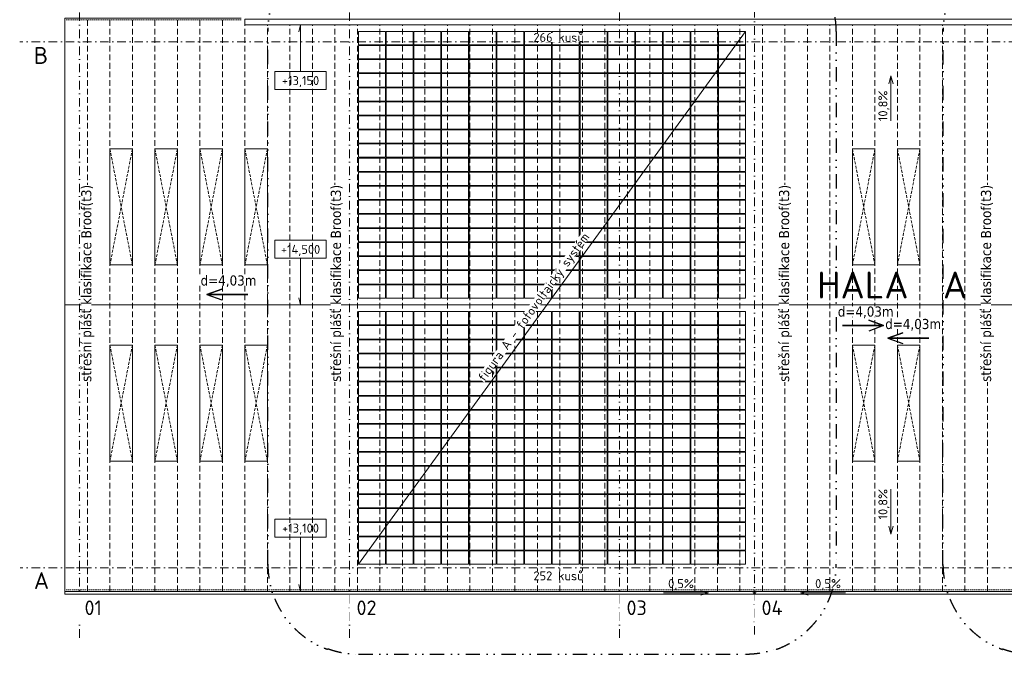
# Model space of a CAD drawing. Header units: millimetres. Extents: x -725694 to 4766210, y -2984614 to 2187451.
# Tile 246 of 256: x -2660 to 41101, y 146160 to 174380. Entities that reach past the tile are written whole.
import ezdxf
from ezdxf.enums import TextEntityAlignment as Align

# ---------------------------------------------------------------- set-up
doc = ezdxf.new("R2010")
doc.units = ezdxf.units.MM
for name, pattern in [('CENTERX2', [101.6, 63.5, -12.7, 12.7, -12.7]), ('DASHDOT', [25.4, 12.7, -6.35, 0, -6.35]), ('DASHED', [19.05, 12.7, -6.35]), ('DIVIDE', [31.75, 12.7, -6.35, 0, -6.35, 0, -6.35]), ('HIDDEN', [9.525, 6.35, -3.175]), ('ČÁRKOVANÁ', [19.05, 12.7, -6.35])]:
    doc.linetypes.add(name, pattern=pattern)
for name, color, linetype, lineweight in [('___FVE_návrh var.2', 7, 'Continuous', 5), ('A99_N_kce-pod', 7, 'DASHED', 20), ('A99_N_kce-pohl', 7, 'Continuous', 9), ('A99_N_koty-vysk', 7, 'Continuous', 9), ('A99_N_txt-popis-200', 7, 'Continuous', 5), ('A99_S_koty-200', 7, 'Continuous', 5), ('A99_S_osy', 7, 'CENTERX2', 5), ('PBS - odstupy', 1, 'DIVIDE', 30)]:
    doc.layers.add(name, color=color, linetype=linetype, lineweight=lineweight)
doc.styles.add('A99_kota', font='isocpeur.ttf', dxfattribs={"height": 2})
doc.styles.add('ad_popis 100', font='isocpeur.ttf', dxfattribs={"height": 200})
doc.styles.add('PBS', font='tahoma.ttf')

# ---------------------------------------------------------------- blocks, each defined once
blk = doc.blocks.new('*U156')
at = {"color": 0, "linetype": 'ByBlock'}
for p, q in [((5.7, -4), (5.7, -14.35)), ((5.7, -14.35), (5.29, -12.8))]:
    blk.add_line(p, q, dxfattribs=at)
blk.add_lwpolyline([(0, -4), (11.4, -4), (11.4, 0), (0, 0)], close=True, dxfattribs=at)
at = {"color": 0, "linetype": 'ByBlock', "style": 'A99_kota'}
for tag, p in [('VYSKA', (5.7, -2.24)), ('VYSKA_POPIS1', (5.7, -6.04)), ('VYSKA_POPIS2', (5.9, -9.54)), ('VYSKA_POPIS3', (5.9, -13.04))]:
    blk.add_attdef(tag, text='', height=2, dxfattribs=at).set_placement(p, align=Align.MIDDLE)
blk = doc.blocks.new('*U358')
at = {"color": 0, "linetype": 'ByBlock'}
for p, q in [((5.7, -4), (5.7, -16.06)), ((5.7, -16.06), (5.29, -14.52))]:
    blk.add_line(p, q, dxfattribs=at)
blk.add_lwpolyline([(0, -4), (11.4, -4), (11.4, 0), (0, 0)], close=True, dxfattribs=at)
at = {"color": 0, "linetype": 'ByBlock', "style": 'A99_kota'}
for tag, p in [('VYSKA', (5.7, -2.24)), ('VYSKA_POPIS1', (5.7, -6.04)), ('VYSKA_POPIS2', (5.9, -9.54)), ('VYSKA_POPIS3', (5.9, -13.04))]:
    blk.add_attdef(tag, text='', height=2, dxfattribs=at).set_placement(p, align=Align.MIDDLE)
blk = doc.blocks.new('*U357')
at = {"color": 0, "linetype": 'ByBlock'}
for p, q in [((5.7, 10.35), (5.29, 8.8)), ((5.7, 0), (5.7, 10.35))]:
    blk.add_line(p, q, dxfattribs=at)
blk.add_lwpolyline([(0, -4), (11.4, -4), (11.4, 0), (0, 0)], close=True, dxfattribs=at)
at = {"color": 0, "linetype": 'ByBlock', "style": 'A99_kota'}
for tag, p in [('VYSKA', (5.7, -2.24)), ('VYSKA_POPIS1', (5.7, -6.04)), ('VYSKA_POPIS2', (5.9, -9.54)), ('VYSKA_POPIS3', (5.9, -13.04))]:
    blk.add_attdef(tag, text='', height=2, dxfattribs=at).set_placement(p, align=Align.MIDDLE)

msp = doc.modelspace()

# ---------------------------------------------------------------- linework, layer by layer
at = {"layer": '___FVE_návrh var.2', "color": 7, "lineweight": 5, "ltscale": 2}
for points in [[(13600, 173855), (13600, 173260), (12400, 173260), (12400, 173855)], [(14830, 173855), (14830, 173260), (13630, 173260), (13630, 173855)], [(16060, 173855), (16060, 173260), (14860, 173260), (14860, 173855)], [(17290, 173855), (17290, 173260), (16090, 173260), (16090, 173855)], [(18520, 173855), (18520, 173260), (17320, 173260), (17320, 173855)], [(19750, 173855), (19750, 173260), (18550, 173260), (18550, 173855)], [(20980, 173855), (20980, 173260), (19780, 173260), (19780, 173855)], [(22210, 173855), (22210, 173260), (21010, 173260), (21010, 173855)], [(23445, 173855), (23445, 173260), (22245, 173260), (22245, 173855)], [(24675, 173855), (24675, 173260), (23475, 173260), (23475, 173855)], [(24705, 173855), (24705, 173260), (25905, 173260), (25905, 173855)], [(25935, 173855), (25935, 173260), (27135, 173260), (27135, 173855)], [(27170, 173855), (27170, 173260), (28370, 173260), (28370, 173855)], [(28400, 173855), (28400, 173260), (29600, 173260), (29600, 173855)], [(13600, 173230), (13600, 172635), (12400, 172635), (12400, 173230)], [(14830, 173230), (14830, 172635), (13630, 172635), (13630, 173230)], [(16060, 173230), (16060, 172635), (14860, 172635), (14860, 173230)], [(17290, 173230), (17290, 172635), (16090, 172635), (16090, 173230)], [(18520, 173230), (18520, 172635), (17320, 172635), (17320, 173230)], [(19750, 173230), (19750, 172635), (18550, 172635), (18550, 173230)], [(20980, 173230), (20980, 172635), (19780, 172635), (19780, 173230)], [(22210, 173230), (22210, 172635), (21010, 172635), (21010, 173230)], [(23445, 173230), (23445, 172635), (22245, 172635), (22245, 173230)], [(24675, 173230), (24675, 172635), (23475, 172635), (23475, 173230)], [(24705, 173230), (24705, 172635), (25905, 172635), (25905, 173230)], [(25935, 173230), (25935, 172635), (27135, 172635), (27135, 173230)], [(27170, 173230), (27170, 172635), (28370, 172635), (28370, 173230)], [(28400, 173230), (28400, 172635), (29600, 172635), (29600, 173230)], [(13600, 172605), (13600, 172010), (12400, 172010), (12400, 172605)], [(14830, 172605), (14830, 172010), (13630, 172010), (13630, 172605)], [(16060, 172605), (16060, 172010), (14860, 172010), (14860, 172605)], [(17290, 172605), (17290, 172010), (16090, 172010), (16090, 172605)], [(18520, 172605), (18520, 172010), (17320, 172010), (17320, 172605)], [(19750, 172605), (19750, 172010), (18550, 172010), (18550, 172605)], [(20980, 172605), (20980, 172010), (19780, 172010), (19780, 172605)], [(22210, 172605), (22210, 172010), (21010, 172010), (21010, 172605)], [(23445, 172605), (23445, 172010), (22245, 172010), (22245, 172605)], [(24675, 172605), (24675, 172010), (23475, 172010), (23475, 172605)], [(24705, 172605), (24705, 172010), (25905, 172010), (25905, 172605)], [(25935, 172605), (25935, 172010), (27135, 172010), (27135, 172605)], [(27170, 172605), (27170, 172010), (28370, 172010), (28370, 172605)], [(28400, 172605), (28400, 172010), (29600, 172010), (29600, 172605)], [(13600, 171980), (13600, 171385), (12400, 171385), (12400, 171980)], [(14830, 171980), (14830, 171385), (13630, 171385), (13630, 171980)], [(16060, 171980), (16060, 171385), (14860, 171385), (14860, 171980)], [(17290, 171980), (17290, 171385), (16090, 171385), (16090, 171980)], [(18520, 171980), (18520, 171385), (17320, 171385), (17320, 171980)], [(19750, 171980), (19750, 171385), (18550, 171385), (18550, 171980)], [(20980, 171980), (20980, 171385), (19780, 171385), (19780, 171980)], [(22210, 171980), (22210, 171385), (21010, 171385), (21010, 171980)], [(23445, 171980), (23445, 171385), (22245, 171385), (22245, 171980)], [(24675, 171980), (24675, 171385), (23475, 171385), (23475, 171980)], [(24705, 171980), (24705, 171385), (25905, 171385), (25905, 171980)], [(25935, 171980), (25935, 171385), (27135, 171385), (27135, 171980)], [(27170, 171980), (27170, 171385), (28370, 171385), (28370, 171980)], [(28400, 171980), (28400, 171385), (29600, 171385), (29600, 171980)], [(13600, 171355), (13600, 170760), (12400, 170760), (12400, 171355)], [(14830, 171355), (14830, 170760), (13630, 170760), (13630, 171355)], [(16060, 171355), (16060, 170760), (14860, 170760), (14860, 171355)], [(17290, 171355), (17290, 170760), (16090, 170760), (16090, 171355)], [(18520, 171355), (18520, 170760), (17320, 170760), (17320, 171355)], [(19750, 171355), (19750, 170760), (18550, 170760), (18550, 171355)], [(20980, 171355), (20980, 170760), (19780, 170760), (19780, 171355)], [(22210, 171355), (22210, 170760), (21010, 170760), (21010, 171355)], [(23445, 171355), (23445, 170760), (22245, 170760), (22245, 171355)], [(24675, 171355), (24675, 170760), (23475, 170760), (23475, 171355)], [(24705, 171355), (24705, 170760), (25905, 170760), (25905, 171355)], [(25935, 171355), (25935, 170760), (27135, 170760), (27135, 171355)], [(27170, 171355), (27170, 170760), (28370, 170760), (28370, 171355)], [(28400, 171355), (28400, 170760), (29600, 170760), (29600, 171355)], [(13600, 170730), (13600, 170135), (12400, 170135), (12400, 170730)], [(14830, 170730), (14830, 170135), (13630, 170135), (13630, 170730)], [(16060, 170730), (16060, 170135), (14860, 170135), (14860, 170730)], [(17290, 170730), (17290, 170135), (16090, 170135), (16090, 170730)], [(18520, 170730), (18520, 170135), (17320, 170135), (17320, 170730)], [(19750, 170730), (19750, 170135), (18550, 170135), (18550, 170730)], [(20980, 170730), (20980, 170135), (19780, 170135), (19780, 170730)], [(22210, 170730), (22210, 170135), (21010, 170135), (21010, 170730)], [(23445, 170730), (23445, 170135), (22245, 170135), (22245, 170730)], [(24675, 170730), (24675, 170135), (23475, 170135), (23475, 170730)], [(24705, 170730), (24705, 170135), (25905, 170135), (25905, 170730)], [(25935, 170730), (25935, 170135), (27135, 170135), (27135, 170730)], [(27170, 170730), (27170, 170135), (28370, 170135), (28370, 170730)], [(28400, 170730), (28400, 170135), (29600, 170135), (29600, 170730)], [(13600, 170105), (13600, 169510), (12400, 169510), (12400, 170105)], [(14830, 170105), (14830, 169510), (13630, 169510), (13630, 170105)], [(16060, 170105), (16060, 169510), (14860, 169510), (14860, 170105)], [(17290, 170105), (17290, 169510), (16090, 169510), (16090, 170105)], [(18520, 170105), (18520, 169510), (17320, 169510), (17320, 170105)], [(19750, 170105), (19750, 169510), (18550, 169510), (18550, 170105)], [(20980, 170105), (20980, 169510), (19780, 169510), (19780, 170105)], [(22210, 170105), (22210, 169510), (21010, 169510), (21010, 170105)], [(23445, 170105), (23445, 169510), (22245, 169510), (22245, 170105)], [(24675, 170105), (24675, 169510), (23475, 169510), (23475, 170105)], [(24705, 170105), (24705, 169510), (25905, 169510), (25905, 170105)], [(25935, 170105), (25935, 169510), (27135, 169510), (27135, 170105)], [(27170, 170105), (27170, 169510), (28370, 169510), (28370, 170105)], [(28400, 170105), (28400, 169510), (29600, 169510), (29600, 170105)], [(13600, 169480), (13600, 168885), (12400, 168885), (12400, 169480)], [(14830, 169480), (14830, 168885), (13630, 168885), (13630, 169480)], [(16060, 169480), (16060, 168885), (14860, 168885), (14860, 169480)], [(17290, 169480), (17290, 168885), (16090, 168885), (16090, 169480)], [(18520, 169480), (18520, 168885), (17320, 168885), (17320, 169480)], [(19750, 169480), (19750, 168885), (18550, 168885), (18550, 169480)], [(20980, 169480), (20980, 168885), (19780, 168885), (19780, 169480)], [(22210, 169480), (22210, 168885), (21010, 168885), (21010, 169480)], [(23445, 169480), (23445, 168885), (22245, 168885), (22245, 169480)], [(24675, 169480), (24675, 168885), (23475, 168885), (23475, 169480)], [(24705, 169480), (24705, 168885), (25905, 168885), (25905, 169480)], [(25935, 169480), (25935, 168885), (27135, 168885), (27135, 169480)], [(27170, 169480), (27170, 168885), (28370, 168885), (28370, 169480)], [(28400, 169480), (28400, 168885), (29600, 168885), (29600, 169480)], [(13600, 168855), (13600, 168260), (12400, 168260), (12400, 168855)], [(14830, 168855), (14830, 168260), (13630, 168260), (13630, 168855)], [(16060, 168855), (16060, 168260), (14860, 168260), (14860, 168855)], [(17290, 168855), (17290, 168260), (16090, 168260), (16090, 168855)], [(18520, 168855), (18520, 168260), (17320, 168260), (17320, 168855)], [(19750, 168855), (19750, 168260), (18550, 168260), (18550, 168855)], [(20980, 168855), (20980, 168260), (19780, 168260), (19780, 168855)], [(22210, 168855), (22210, 168260), (21010, 168260), (21010, 168855)], [(23445, 168855), (23445, 168260), (22245, 168260), (22245, 168855)], [(24675, 168855), (24675, 168260), (23475, 168260), (23475, 168855)], [(24705, 168855), (24705, 168260), (25905, 168260), (25905, 168855)], [(25935, 168855), (25935, 168260), (27135, 168260), (27135, 168855)], [(27170, 168855), (27170, 168260), (28370, 168260), (28370, 168855)], [(28400, 168855), (28400, 168260), (29600, 168260), (29600, 168855)], [(13600, 168225), (13600, 167630), (12400, 167630), (12400, 168225)], [(14830, 168225), (14830, 167630), (13630, 167630), (13630, 168225)], [(16060, 168225), (16060, 167630), (14860, 167630), (14860, 168225)], [(17290, 168225), (17290, 167630), (16090, 167630), (16090, 168225)], [(18520, 168225), (18520, 167630), (17320, 167630), (17320, 168225)], [(19750, 168225), (19750, 167630), (18550, 167630), (18550, 168225)], [(20980, 168225), (20980, 167630), (19780, 167630), (19780, 168225)], [(22210, 168225), (22210, 167630), (21010, 167630), (21010, 168225)], [(23445, 168225), (23445, 167630), (22245, 167630), (22245, 168225)], [(24675, 168225), (24675, 167630), (23475, 167630), (23475, 168225)], [(24705, 168225), (24705, 167630), (25905, 167630), (25905, 168225)], [(25935, 168225), (25935, 167630), (27135, 167630), (27135, 168225)], [(27170, 168225), (27170, 167630), (28370, 167630), (28370, 168225)], [(28400, 168225), (28400, 167630), (29600, 167630), (29600, 168225)], [(13600, 167600), (13600, 167005), (12400, 167005), (12400, 167600)], [(14830, 167600), (14830, 167005), (13630, 167005), (13630, 167600)], [(16060, 167600), (16060, 167005), (14860, 167005), (14860, 167600)], [(17290, 167600), (17290, 167005), (16090, 167005), (16090, 167600)], [(18520, 167600), (18520, 167005), (17320, 167005), (17320, 167600)], [(19750, 167600), (19750, 167005), (18550, 167005), (18550, 167600)], [(20980, 167600), (20980, 167005), (19780, 167005), (19780, 167600)], [(22210, 167600), (22210, 167005), (21010, 167005), (21010, 167600)], [(23445, 167600), (23445, 167005), (22245, 167005), (22245, 167600)], [(24675, 167600), (24675, 167005), (23475, 167005), (23475, 167600)], [(24705, 167600), (24705, 167005), (25905, 167005), (25905, 167600)], [(25935, 167600), (25935, 167005), (27135, 167005), (27135, 167600)], [(27170, 167600), (27170, 167005), (28370, 167005), (28370, 167600)], [(28400, 167600), (28400, 167005), (29600, 167005), (29600, 167600)], [(13600, 166975), (13600, 166380), (12400, 166380), (12400, 166975)], [(14830, 166975), (14830, 166380), (13630, 166380), (13630, 166975)], [(16060, 166975), (16060, 166380), (14860, 166380), (14860, 166975)], [(17290, 166975), (17290, 166380), (16090, 166380), (16090, 166975)], [(18520, 166975), (18520, 166380), (17320, 166380), (17320, 166975)], [(19750, 166975), (19750, 166380), (18550, 166380), (18550, 166975)], [(20980, 166975), (20980, 166380), (19780, 166380), (19780, 166975)], [(22210, 166975), (22210, 166380), (21010, 166380), (21010, 166975)], [(23445, 166975), (23445, 166380), (22245, 166380), (22245, 166975)], [(24675, 166975), (24675, 166380), (23475, 166380), (23475, 166975)], [(24705, 166975), (24705, 166380), (25905, 166380), (25905, 166975)], [(25935, 166975), (25935, 166380), (27135, 166380), (27135, 166975)], [(27170, 166975), (27170, 166380), (28370, 166380), (28370, 166975)], [(28400, 166975), (28400, 166380), (29600, 166380), (29600, 166975)], [(13600, 166350), (13600, 165755), (12400, 165755), (12400, 166350)], [(14830, 166350), (14830, 165755), (13630, 165755), (13630, 166350)], [(16060, 166350), (16060, 165755), (14860, 165755), (14860, 166350)], [(17290, 166350), (17290, 165755), (16090, 165755), (16090, 166350)], [(18520, 166350), (18520, 165755), (17320, 165755), (17320, 166350)], [(19750, 166350), (19750, 165755), (18550, 165755), (18550, 166350)], [(20980, 166350), (20980, 165755), (19780, 165755), (19780, 166350)], [(22210, 166350), (22210, 165755), (21010, 165755), (21010, 166350)], [(23445, 166350), (23445, 165755), (22245, 165755), (22245, 166350)], [(24675, 166350), (24675, 165755), (23475, 165755), (23475, 166350)], [(24705, 166350), (24705, 165755), (25905, 165755), (25905, 166350)], [(25935, 166350), (25935, 165755), (27135, 165755), (27135, 166350)], [(27170, 166350), (27170, 165755), (28370, 165755), (28370, 166350)], [(28400, 166350), (28400, 165755), (29600, 165755), (29600, 166350)], [(13600, 165725), (13600, 165130), (12400, 165130), (12400, 165725)], [(14830, 165725), (14830, 165130), (13630, 165130), (13630, 165725)], [(16060, 165725), (16060, 165130), (14860, 165130), (14860, 165725)], [(17290, 165725), (17290, 165130), (16090, 165130), (16090, 165725)], [(18520, 165725), (18520, 165130), (17320, 165130), (17320, 165725)], [(19750, 165725), (19750, 165130), (18550, 165130), (18550, 165725)], [(20980, 165725), (20980, 165130), (19780, 165130), (19780, 165725)], [(22210, 165725), (22210, 165130), (21010, 165130), (21010, 165725)], [(23445, 165725), (23445, 165130), (22245, 165130), (22245, 165725)], [(24675, 165725), (24675, 165130), (23475, 165130), (23475, 165725)], [(24705, 165725), (24705, 165130), (25905, 165130), (25905, 165725)], [(25935, 165725), (25935, 165130), (27135, 165130), (27135, 165725)], [(27170, 165725), (27170, 165130), (28370, 165130), (28370, 165725)], [(28400, 165725), (28400, 165130), (29600, 165130), (29600, 165725)], [(13600, 165095), (13600, 164500), (12400, 164500), (12400, 165095)], [(14830, 165095), (14830, 164500), (13630, 164500), (13630, 165095)], [(16060, 165095), (16060, 164500), (14860, 164500), (14860, 165095)], [(17290, 165095), (17290, 164500), (16090, 164500), (16090, 165095)], [(18520, 165095), (18520, 164500), (17320, 164500), (17320, 165095)], [(19750, 165095), (19750, 164500), (18550, 164500), (18550, 165095)], [(20980, 165095), (20980, 164500), (19780, 164500), (19780, 165095)], [(22210, 165095), (22210, 164500), (21010, 164500), (21010, 165095)], [(23445, 165095), (23445, 164500), (22245, 164500), (22245, 165095)], [(24675, 165095), (24675, 164500), (23475, 164500), (23475, 165095)], [(24705, 165095), (24705, 164500), (25905, 164500), (25905, 165095)], [(25935, 165095), (25935, 164500), (27135, 164500), (27135, 165095)], [(27170, 165095), (27170, 164500), (28370, 164500), (28370, 165095)], [(28400, 165095), (28400, 164500), (29600, 164500), (29600, 165095)], [(13600, 164470), (13600, 163875), (12400, 163875), (12400, 164470)], [(14830, 164470), (14830, 163875), (13630, 163875), (13630, 164470)], [(16060, 164470), (16060, 163875), (14860, 163875), (14860, 164470)], [(17290, 164470), (17290, 163875), (16090, 163875), (16090, 164470)], [(18520, 164470), (18520, 163875), (17320, 163875), (17320, 164470)], [(19750, 164470), (19750, 163875), (18550, 163875), (18550, 164470)], [(20980, 164470), (20980, 163875), (19780, 163875), (19780, 164470)], [(22210, 164470), (22210, 163875), (21010, 163875), (21010, 164470)], [(23445, 164470), (23445, 163875), (22245, 163875), (22245, 164470)], [(24675, 164470), (24675, 163875), (23475, 163875), (23475, 164470)], [(24705, 164470), (24705, 163875), (25905, 163875), (25905, 164470)], [(25935, 164470), (25935, 163875), (27135, 163875), (27135, 164470)], [(27170, 164470), (27170, 163875), (28370, 163875), (28370, 164470)], [(28400, 164470), (28400, 163875), (29600, 163875), (29600, 164470)], [(13600, 163845), (13600, 163250), (12400, 163250), (12400, 163845)], [(14830, 163845), (14830, 163250), (13630, 163250), (13630, 163845)], [(16060, 163845), (16060, 163250), (14860, 163250), (14860, 163845)], [(17290, 163845), (17290, 163250), (16090, 163250), (16090, 163845)], [(18520, 163845), (18520, 163250), (17320, 163250), (17320, 163845)], [(19750, 163845), (19750, 163250), (18550, 163250), (18550, 163845)], [(20980, 163845), (20980, 163250), (19780, 163250), (19780, 163845)], [(22210, 163845), (22210, 163250), (21010, 163250), (21010, 163845)], [(23445, 163845), (23445, 163250), (22245, 163250), (22245, 163845)], [(24675, 163845), (24675, 163250), (23475, 163250), (23475, 163845)], [(24705, 163845), (24705, 163250), (25905, 163250), (25905, 163845)], [(25935, 163845), (25935, 163250), (27135, 163250), (27135, 163845)], [(27170, 163845), (27170, 163250), (28370, 163250), (28370, 163845)], [(28400, 163845), (28400, 163250), (29600, 163250), (29600, 163845)], [(13600, 163220), (13600, 162625), (12400, 162625), (12400, 163220)], [(14830, 163220), (14830, 162625), (13630, 162625), (13630, 163220)], [(16060, 163220), (16060, 162625), (14860, 162625), (14860, 163220)], [(17290, 163220), (17290, 162625), (16090, 162625), (16090, 163220)], [(18520, 163220), (18520, 162625), (17320, 162625), (17320, 163220)], [(19750, 163220), (19750, 162625), (18550, 162625), (18550, 163220)], [(20980, 163220), (20980, 162625), (19780, 162625), (19780, 163220)], [(22210, 163220), (22210, 162625), (21010, 162625), (21010, 163220)], [(23445, 163220), (23445, 162625), (22245, 162625), (22245, 163220)], [(24675, 163220), (24675, 162625), (23475, 162625), (23475, 163220)], [(24705, 163220), (24705, 162625), (25905, 162625), (25905, 163220)], [(25935, 163220), (25935, 162625), (27135, 162625), (27135, 163220)], [(27170, 163220), (27170, 162625), (28370, 162625), (28370, 163220)], [(28400, 163220), (28400, 162625), (29600, 162625), (29600, 163220)], [(13600, 162595), (13600, 162000), (12400, 162000), (12400, 162595)], [(14830, 162595), (14830, 162000), (13630, 162000), (13630, 162595)], [(16060, 162595), (16060, 162000), (14860, 162000), (14860, 162595)], [(17290, 162595), (17290, 162000), (16090, 162000), (16090, 162595)], [(18520, 162595), (18520, 162000), (17320, 162000), (17320, 162595)], [(19750, 162595), (19750, 162000), (18550, 162000), (18550, 162595)], [(20980, 162595), (20980, 162000), (19780, 162000), (19780, 162595)], [(22210, 162595), (22210, 162000), (21010, 162000), (21010, 162595)], [(23445, 162595), (23445, 162000), (22245, 162000), (22245, 162595)], [(24675, 162595), (24675, 162000), (23475, 162000), (23475, 162595)], [(24705, 162595), (24705, 162000), (25905, 162000), (25905, 162595)], [(25935, 162595), (25935, 162000), (27135, 162000), (27135, 162595)], [(27170, 162595), (27170, 162000), (28370, 162000), (28370, 162595)], [(28400, 162595), (28400, 162000), (29600, 162000), (29600, 162595)], [(13600, 160805), (13600, 161400), (12400, 161400), (12400, 160805)], [(14830, 160805), (14830, 161400), (13630, 161400), (13630, 160805)], [(16060, 160805), (16060, 161400), (14860, 161400), (14860, 160805)], [(17290, 160805), (17290, 161400), (16090, 161400), (16090, 160805)], [(18520, 160805), (18520, 161400), (17320, 161400), (17320, 160805)], [(19750, 160805), (19750, 161400), (18550, 161400), (18550, 160805)], [(20980, 160805), (20980, 161400), (19780, 161400), (19780, 160805)], [(22210, 160805), (22210, 161400), (21010, 161400), (21010, 160805)], [(23445, 160805), (23445, 161400), (22245, 161400), (22245, 160805)], [(23475, 160805), (23475, 161400), (24675, 161400), (24675, 160805)], [(24710, 160805), (24710, 161400), (25910, 161400), (25910, 160805)], [(25940, 160805), (25940, 161400), (27140, 161400), (27140, 160805)], [(27170, 160805), (27170, 161400), (28370, 161400), (28370, 160805)], [(28400, 160805), (28400, 161400), (29600, 161400), (29600, 160805)], [(13600, 160180), (13600, 160775), (12400, 160775), (12400, 160180)], [(14830, 160180), (14830, 160775), (13630, 160775), (13630, 160180)], [(16060, 160180), (16060, 160775), (14860, 160775), (14860, 160180)], [(17290, 160180), (17290, 160775), (16090, 160775), (16090, 160180)], [(18520, 160180), (18520, 160775), (17320, 160775), (17320, 160180)], [(19750, 160180), (19750, 160775), (18550, 160775), (18550, 160180)], [(20980, 160180), (20980, 160775), (19780, 160775), (19780, 160180)], [(22210, 160180), (22210, 160775), (21010, 160775), (21010, 160180)], [(23445, 160180), (23445, 160775), (22245, 160775), (22245, 160180)], [(23475, 160180), (23475, 160775), (24675, 160775), (24675, 160180)], [(24710, 160180), (24710, 160775), (25910, 160775), (25910, 160180)], [(25940, 160180), (25940, 160775), (27140, 160775), (27140, 160180)], [(27170, 160180), (27170, 160775), (28370, 160775), (28370, 160180)], [(28400, 160180), (28400, 160775), (29600, 160775), (29600, 160180)], [(13600, 159555), (13600, 160150), (12400, 160150), (12400, 159555)], [(14830, 159555), (14830, 160150), (13630, 160150), (13630, 159555)], [(16060, 159555), (16060, 160150), (14860, 160150), (14860, 159555)], [(17290, 159555), (17290, 160150), (16090, 160150), (16090, 159555)], [(18520, 159555), (18520, 160150), (17320, 160150), (17320, 159555)], [(19750, 159555), (19750, 160150), (18550, 160150), (18550, 159555)], [(20980, 159555), (20980, 160150), (19780, 160150), (19780, 159555)], [(22210, 159555), (22210, 160150), (21010, 160150), (21010, 159555)], [(23445, 159555), (23445, 160150), (22245, 160150), (22245, 159555)], [(23475, 159555), (23475, 160150), (24675, 160150), (24675, 159555)], [(24710, 159555), (24710, 160150), (25910, 160150), (25910, 159555)], [(25940, 159555), (25940, 160150), (27140, 160150), (27140, 159555)], [(27170, 159555), (27170, 160150), (28370, 160150), (28370, 159555)], [(28400, 159555), (28400, 160150), (29600, 160150), (29600, 159555)], [(13600, 158930), (13600, 159525), (12400, 159525), (12400, 158930)], [(14830, 158930), (14830, 159525), (13630, 159525), (13630, 158930)], [(16060, 158930), (16060, 159525), (14860, 159525), (14860, 158930)], [(17290, 158930), (17290, 159525), (16090, 159525), (16090, 158930)], [(18520, 158930), (18520, 159525), (17320, 159525), (17320, 158930)], [(19750, 158930), (19750, 159525), (18550, 159525), (18550, 158930)], [(20980, 158930), (20980, 159525), (19780, 159525), (19780, 158930)], [(22210, 158930), (22210, 159525), (21010, 159525), (21010, 158930)], [(23445, 158930), (23445, 159525), (22245, 159525), (22245, 158930)], [(23475, 158930), (23475, 159525), (24675, 159525), (24675, 158930)], [(24710, 158930), (24710, 159525), (25910, 159525), (25910, 158930)], [(25940, 158930), (25940, 159525), (27140, 159525), (27140, 158930)], [(27170, 158930), (27170, 159525), (28370, 159525), (28370, 158930)], [(28400, 158930), (28400, 159525), (29600, 159525), (29600, 158930)], [(13600, 158305), (13600, 158900), (12400, 158900), (12400, 158305)], [(14830, 158305), (14830, 158900), (13630, 158900), (13630, 158305)], [(16060, 158305), (16060, 158900), (14860, 158900), (14860, 158305)], [(17290, 158305), (17290, 158900), (16090, 158900), (16090, 158305)], [(18520, 158305), (18520, 158900), (17320, 158900), (17320, 158305)], [(19750, 158305), (19750, 158900), (18550, 158900), (18550, 158305)], [(20980, 158305), (20980, 158900), (19780, 158900), (19780, 158305)], [(22210, 158305), (22210, 158900), (21010, 158900), (21010, 158305)], [(23445, 158305), (23445, 158900), (22245, 158900), (22245, 158305)], [(23475, 158305), (23475, 158900), (24675, 158900), (24675, 158305)], [(24710, 158305), (24710, 158900), (25910, 158900), (25910, 158305)], [(25940, 158305), (25940, 158900), (27140, 158900), (27140, 158305)], [(27170, 158305), (27170, 158900), (28370, 158900), (28370, 158305)], [(28400, 158305), (28400, 158900), (29600, 158900), (29600, 158305)], [(13600, 157675), (13600, 158270), (12400, 158270), (12400, 157675)], [(14830, 157675), (14830, 158270), (13630, 158270), (13630, 157675)], [(16060, 157675), (16060, 158270), (14860, 158270), (14860, 157675)], [(17290, 157675), (17290, 158270), (16090, 158270), (16090, 157675)], [(18520, 157675), (18520, 158270), (17320, 158270), (17320, 157675)], [(19750, 157675), (19750, 158270), (18550, 158270), (18550, 157675)], [(20980, 157675), (20980, 158270), (19780, 158270), (19780, 157675)], [(22210, 157675), (22210, 158270), (21010, 158270), (21010, 157675)], [(23445, 157675), (23445, 158270), (22245, 158270), (22245, 157675)], [(23475, 157675), (23475, 158270), (24675, 158270), (24675, 157675)], [(24710, 157675), (24710, 158270), (25910, 158270), (25910, 157675)], [(25940, 157675), (25940, 158270), (27140, 158270), (27140, 157675)], [(27170, 157675), (27170, 158270), (28370, 158270), (28370, 157675)], [(28400, 157675), (28400, 158270), (29600, 158270), (29600, 157675)], [(13600, 157050), (13600, 157645), (12400, 157645), (12400, 157050)], [(14830, 157050), (14830, 157645), (13630, 157645), (13630, 157050)], [(16060, 157050), (16060, 157645), (14860, 157645), (14860, 157050)], [(17290, 157050), (17290, 157645), (16090, 157645), (16090, 157050)], [(18520, 157050), (18520, 157645), (17320, 157645), (17320, 157050)], [(19750, 157050), (19750, 157645), (18550, 157645), (18550, 157050)], [(20980, 157050), (20980, 157645), (19780, 157645), (19780, 157050)], [(22210, 157050), (22210, 157645), (21010, 157645), (21010, 157050)], [(23445, 157050), (23445, 157645), (22245, 157645), (22245, 157050)], [(23475, 157050), (23475, 157645), (24675, 157645), (24675, 157050)], [(24710, 157050), (24710, 157645), (25910, 157645), (25910, 157050)], [(25940, 157050), (25940, 157645), (27140, 157645), (27140, 157050)], [(27170, 157050), (27170, 157645), (28370, 157645), (28370, 157050)], [(28400, 157050), (28400, 157645), (29600, 157645), (29600, 157050)], [(13600, 156425), (13600, 157020), (12400, 157020), (12400, 156425)], [(14830, 156425), (14830, 157020), (13630, 157020), (13630, 156425)], [(16060, 156425), (16060, 157020), (14860, 157020), (14860, 156425)], [(17290, 156425), (17290, 157020), (16090, 157020), (16090, 156425)], [(18520, 156425), (18520, 157020), (17320, 157020), (17320, 156425)], [(19750, 156425), (19750, 157020), (18550, 157020), (18550, 156425)], [(20980, 156425), (20980, 157020), (19780, 157020), (19780, 156425)], [(22210, 156425), (22210, 157020), (21010, 157020), (21010, 156425)], [(23445, 156425), (23445, 157020), (22245, 157020), (22245, 156425)], [(23475, 156425), (23475, 157020), (24675, 157020), (24675, 156425)], [(24710, 156425), (24710, 157020), (25910, 157020), (25910, 156425)], [(25940, 156425), (25940, 157020), (27140, 157020), (27140, 156425)], [(27170, 156425), (27170, 157020), (28370, 157020), (28370, 156425)], [(28400, 156425), (28400, 157020), (29600, 157020), (29600, 156425)], [(13600, 155800), (13600, 156395), (12400, 156395), (12400, 155800)], [(14830, 155800), (14830, 156395), (13630, 156395), (13630, 155800)], [(16060, 155800), (16060, 156395), (14860, 156395), (14860, 155800)], [(17290, 155800), (17290, 156395), (16090, 156395), (16090, 155800)], [(18520, 155800), (18520, 156395), (17320, 156395), (17320, 155800)], [(19750, 155800), (19750, 156395), (18550, 156395), (18550, 155800)], [(20980, 155800), (20980, 156395), (19780, 156395), (19780, 155800)], [(22210, 155800), (22210, 156395), (21010, 156395), (21010, 155800)], [(23445, 155800), (23445, 156395), (22245, 156395), (22245, 155800)], [(23475, 155800), (23475, 156395), (24675, 156395), (24675, 155800)], [(24710, 155800), (24710, 156395), (25910, 156395), (25910, 155800)], [(25940, 155800), (25940, 156395), (27140, 156395), (27140, 155800)], [(27170, 155800), (27170, 156395), (28370, 156395), (28370, 155800)], [(28400, 155800), (28400, 156395), (29600, 156395), (29600, 155800)], [(13600, 155770), (13600, 155175), (12400, 155175), (12400, 155770)], [(14830, 155770), (14830, 155175), (13630, 155175), (13630, 155770)], [(16060, 155770), (16060, 155175), (14860, 155175), (14860, 155770)], [(17290, 155770), (17290, 155175), (16090, 155175), (16090, 155770)], [(18520, 155770), (18520, 155175), (17320, 155175), (17320, 155770)], [(19750, 155770), (19750, 155175), (18550, 155175), (18550, 155770)], [(20980, 155770), (20980, 155175), (19780, 155175), (19780, 155770)], [(22210, 155770), (22210, 155175), (21010, 155175), (21010, 155770)], [(23445, 155770), (23445, 155175), (22245, 155175), (22245, 155770)], [(23475, 155770), (23475, 155175), (24675, 155175), (24675, 155770)], [(24710, 155770), (24710, 155175), (25910, 155175), (25910, 155770)], [(25940, 155770), (25940, 155175), (27140, 155175), (27140, 155770)], [(27170, 155770), (27170, 155175), (28370, 155175), (28370, 155770)], [(28400, 155770), (28400, 155175), (29600, 155175), (29600, 155770)], [(13600, 155145), (13600, 154550), (12400, 154550), (12400, 155145)], [(14830, 155145), (14830, 154550), (13630, 154550), (13630, 155145)], [(16060, 155145), (16060, 154550), (14860, 154550), (14860, 155145)], [(17290, 155145), (17290, 154550), (16090, 154550), (16090, 155145)], [(18520, 155145), (18520, 154550), (17320, 154550), (17320, 155145)], [(19750, 155145), (19750, 154550), (18550, 154550), (18550, 155145)], [(20980, 155145), (20980, 154550), (19780, 154550), (19780, 155145)], [(22210, 155145), (22210, 154550), (21010, 154550), (21010, 155145)], [(23445, 155145), (23445, 154550), (22245, 154550), (22245, 155145)], [(23475, 155145), (23475, 154550), (24675, 154550), (24675, 155145)], [(24710, 155145), (24710, 154550), (25910, 154550), (25910, 155145)], [(25940, 155145), (25940, 154550), (27140, 154550), (27140, 155145)], [(27170, 155145), (27170, 154550), (28370, 154550), (28370, 155145)], [(28400, 155145), (28400, 154550), (29600, 154550), (29600, 155145)], [(13600, 154520), (13600, 153925), (12400, 153925), (12400, 154520)], [(14830, 154520), (14830, 153925), (13630, 153925), (13630, 154520)], [(16060, 154520), (16060, 153925), (14860, 153925), (14860, 154520)], [(17290, 154520), (17290, 153925), (16090, 153925), (16090, 154520)], [(18520, 154520), (18520, 153925), (17320, 153925), (17320, 154520)], [(19750, 154520), (19750, 153925), (18550, 153925), (18550, 154520)], [(20980, 154520), (20980, 153925), (19780, 153925), (19780, 154520)], [(22210, 154520), (22210, 153925), (21010, 153925), (21010, 154520)], [(23445, 154520), (23445, 153925), (22245, 153925), (22245, 154520)], [(23475, 154520), (23475, 153925), (24675, 153925), (24675, 154520)], [(24710, 154520), (24710, 153925), (25910, 153925), (25910, 154520)], [(25940, 154520), (25940, 153925), (27140, 153925), (27140, 154520)], [(27170, 154520), (27170, 153925), (28370, 153925), (28370, 154520)], [(28400, 154520), (28400, 153925), (29600, 153925), (29600, 154520)], [(13600, 153895), (13600, 153300), (12400, 153300), (12400, 153895)], [(14830, 153895), (14830, 153300), (13630, 153300), (13630, 153895)], [(16060, 153895), (16060, 153300), (14860, 153300), (14860, 153895)], [(17290, 153895), (17290, 153300), (16090, 153300), (16090, 153895)], [(18520, 153895), (18520, 153300), (17320, 153300), (17320, 153895)], [(19750, 153895), (19750, 153300), (18550, 153300), (18550, 153895)], [(20980, 153895), (20980, 153300), (19780, 153300), (19780, 153895)], [(22210, 153895), (22210, 153300), (21010, 153300), (21010, 153895)], [(23445, 153895), (23445, 153300), (22245, 153300), (22245, 153895)], [(23475, 153895), (23475, 153300), (24675, 153300), (24675, 153895)], [(24710, 153895), (24710, 153300), (25910, 153300), (25910, 153895)], [(25940, 153895), (25940, 153300), (27140, 153300), (27140, 153895)], [(27170, 153895), (27170, 153300), (28370, 153300), (28370, 153895)], [(28400, 153895), (28400, 153300), (29600, 153300), (29600, 153895)], [(13600, 153265), (13600, 152670), (12400, 152670), (12400, 153265)], [(14830, 153265), (14830, 152670), (13630, 152670), (13630, 153265)], [(16060, 153265), (16060, 152670), (14860, 152670), (14860, 153265)], [(17290, 153265), (17290, 152670), (16090, 152670), (16090, 153265)], [(18520, 153265), (18520, 152670), (17320, 152670), (17320, 153265)], [(19750, 153265), (19750, 152670), (18550, 152670), (18550, 153265)], [(20980, 153265), (20980, 152670), (19780, 152670), (19780, 153265)], [(22210, 153265), (22210, 152670), (21010, 152670), (21010, 153265)], [(23445, 153265), (23445, 152670), (22245, 152670), (22245, 153265)], [(23475, 153265), (23475, 152670), (24675, 152670), (24675, 153265)], [(24710, 153265), (24710, 152670), (25910, 152670), (25910, 153265)], [(25940, 153265), (25940, 152670), (27140, 152670), (27140, 153265)], [(27170, 153265), (27170, 152670), (28370, 152670), (28370, 153265)], [(28400, 153265), (28400, 152670), (29600, 152670), (29600, 153265)], [(13600, 152640), (13600, 152045), (12400, 152045), (12400, 152640)], [(14830, 152640), (14830, 152045), (13630, 152045), (13630, 152640)], [(16060, 152640), (16060, 152045), (14860, 152045), (14860, 152640)], [(17290, 152640), (17290, 152045), (16090, 152045), (16090, 152640)], [(18520, 152640), (18520, 152045), (17320, 152045), (17320, 152640)], [(19750, 152640), (19750, 152045), (18550, 152045), (18550, 152640)], [(20980, 152640), (20980, 152045), (19780, 152045), (19780, 152640)], [(22210, 152640), (22210, 152045), (21010, 152045), (21010, 152640)], [(23445, 152640), (23445, 152045), (22245, 152045), (22245, 152640)], [(23475, 152640), (23475, 152045), (24675, 152045), (24675, 152640)], [(24710, 152640), (24710, 152045), (25910, 152045), (25910, 152640)], [(25940, 152640), (25940, 152045), (27140, 152045), (27140, 152640)], [(27170, 152640), (27170, 152045), (28370, 152045), (28370, 152640)], [(28400, 152640), (28400, 152045), (29600, 152045), (29600, 152640)], [(13600, 152015), (13600, 151420), (12400, 151420), (12400, 152015)], [(14830, 152015), (14830, 151420), (13630, 151420), (13630, 152015)], [(16060, 152015), (16060, 151420), (14860, 151420), (14860, 152015)], [(17290, 152015), (17290, 151420), (16090, 151420), (16090, 152015)], [(18520, 152015), (18520, 151420), (17320, 151420), (17320, 152015)], [(19750, 152015), (19750, 151420), (18550, 151420), (18550, 152015)], [(20980, 152015), (20980, 151420), (19780, 151420), (19780, 152015)], [(22210, 152015), (22210, 151420), (21010, 151420), (21010, 152015)], [(23445, 152015), (23445, 151420), (22245, 151420), (22245, 152015)], [(23475, 152015), (23475, 151420), (24675, 151420), (24675, 152015)], [(24710, 152015), (24710, 151420), (25910, 151420), (25910, 152015)], [(25940, 152015), (25940, 151420), (27140, 151420), (27140, 152015)], [(27170, 152015), (27170, 151420), (28370, 151420), (28370, 152015)], [(28400, 152015), (28400, 151420), (29600, 151420), (29600, 152015)], [(13600, 151390), (13600, 150795), (12400, 150795), (12400, 151390)], [(14830, 151390), (14830, 150795), (13630, 150795), (13630, 151390)], [(16060, 151390), (16060, 150795), (14860, 150795), (14860, 151390)], [(17290, 151390), (17290, 150795), (16090, 150795), (16090, 151390)], [(18520, 151390), (18520, 150795), (17320, 150795), (17320, 151390)], [(19750, 151390), (19750, 150795), (18550, 150795), (18550, 151390)], [(20980, 151390), (20980, 150795), (19780, 150795), (19780, 151390)], [(22210, 151390), (22210, 150795), (21010, 150795), (21010, 151390)], [(23445, 151390), (23445, 150795), (22245, 150795), (22245, 151390)], [(23475, 151390), (23475, 150795), (24675, 150795), (24675, 151390)], [(24710, 151390), (24710, 150795), (25910, 150795), (25910, 151390)], [(25940, 151390), (25940, 150795), (27140, 150795), (27140, 151390)], [(27170, 151390), (27170, 150795), (28370, 150795), (28370, 151390)], [(28400, 151390), (28400, 150795), (29600, 150795), (29600, 151390)], [(13600, 150765), (13600, 150170), (12400, 150170), (12400, 150765)], [(14830, 150765), (14830, 150170), (13630, 150170), (13630, 150765)], [(16060, 150765), (16060, 150170), (14860, 150170), (14860, 150765)], [(17290, 150765), (17290, 150170), (16090, 150170), (16090, 150765)], [(18520, 150765), (18520, 150170), (17320, 150170), (17320, 150765)], [(19750, 150765), (19750, 150170), (18550, 150170), (18550, 150765)], [(20980, 150765), (20980, 150170), (19780, 150170), (19780, 150765)], [(22210, 150765), (22210, 150170), (21010, 150170), (21010, 150765)], [(23445, 150765), (23445, 150170), (22245, 150170), (22245, 150765)], [(23475, 150765), (23475, 150170), (24675, 150170), (24675, 150765)], [(24710, 150765), (24710, 150170), (25910, 150170), (25910, 150765)], [(25940, 150765), (25940, 150170), (27140, 150170), (27140, 150765)], [(27170, 150765), (27170, 150170), (28370, 150170), (28370, 150765)], [(28400, 150765), (28400, 150170), (29600, 150170), (29600, 150765)]]:
    msp.add_lwpolyline(points, close=True, dxfattribs=at)
at = {"layer": '___FVE_návrh var.2', "color": 7, "linetype": 'Continuous', "lineweight": 5, "ltscale": 0.5}
msp.add_lwpolyline([(12400, 150170), (29600, 173855)], dxfattribs=at)
at = {"layer": 'A99_N_kce-pod', "color": 7, "linetype": 'HIDDEN', "lineweight": 5, "ltscale": 10}
msp.add_lwpolyline([(7180, 174380), (-600, 174380)], dxfattribs=at)
at = {"layer": 'A99_N_kce-pohl', "color": 7, "linetype": 'Continuous', "ltscale": 25}
msp.add_lwpolyline([(7180, 174440), (-650, 174440), (-650, 148960), (138875, 148960), (138875, 176350)], dxfattribs=at)
at = {"layer": 'A99_N_kce-pohl', "color": 7, "linetype": 'ČÁRKOVANÁ', "lineweight": 5, "ltscale": 20}
for points in [[(-650, 148960), (-650, 148960), (-650, 174380)], [(350, 148960), (350, 148960), (350, 174380)], [(1350, 148960), (1350, 148960), (1350, 174380)], [(2350, 148960), (2350, 148960), (2350, 174380)], [(3350, 148960), (3350, 148960), (3350, 174380)], [(4350, 148960), (4350, 148960), (4350, 174380)], [(5350, 148960), (5350, 148960), (5350, 174380)], [(6350, 148960), (6350, 148960), (6350, 174380)], [(7350, 148960), (7350, 148960), (7350, 174380)], [(8350, 148960), (8350, 148960), (8350, 174145)], [(9350, 148960), (9350, 148960), (9350, 174145)], [(10350, 148960), (10350, 148960), (10350, 174145)], [(11350, 148960), (11350, 148960), (11350, 174145)], [(12350, 148960), (12350, 148960), (12350, 174145)], [(13350, 148960), (13350, 148960), (13350, 174145)], [(14350, 148960), (14350, 148960), (14350, 174145)], [(15350, 148960), (15350, 148960), (15350, 174145)], [(16350, 148960), (16350, 148960), (16350, 174145)], [(17350, 148960), (17350, 148960), (17350, 174145)], [(18350, 148960), (18350, 148960), (18350, 174145)], [(19350, 148960), (19350, 148960), (19350, 174145)], [(20350, 148960), (20350, 148960), (20350, 174145)], [(21350, 148960), (21350, 148960), (21350, 174145)], [(22350, 148960), (22350, 148960), (22350, 174145)], [(23350, 148960), (23350, 148960), (23350, 174145)], [(24350, 148960), (24350, 148960), (24350, 174145)], [(25350, 148960), (25350, 148960), (25350, 174145)], [(26350, 148960), (26350, 148960), (26350, 174145)], [(27350, 148960), (27350, 148960), (27350, 174145)], [(28350, 148960), (28350, 148960), (28350, 174145)], [(29350, 148960), (29350, 148960), (29350, 174145)], [(30350, 148960), (30350, 148960), (30350, 174145)], [(31350, 148960), (31350, 148960), (31350, 174145)], [(32350, 148960), (32350, 148960), (32350, 174145)], [(33350, 148960), (33350, 148960), (33350, 174145)], [(34350, 148960), (34350, 148960), (34350, 174145)], [(35350, 148960), (35350, 148960), (35350, 174145)], [(36350, 148960), (36350, 148960), (36350, 174145)], [(37350, 148960), (37350, 148960), (37350, 174145)], [(38350, 148960), (38350, 148960), (38350, 174145)], [(39350, 148960), (39350, 148960), (39350, 174145)], [(40350, 148960), (40350, 148960), (40350, 174145)]]:
    msp.add_lwpolyline(points, dxfattribs=at)
at = {"layer": 'A99_N_kce-pohl', "color": 7, "linetype": 'Continuous', "lineweight": 9, "ltscale": 25}
msp.add_lwpolyline([(138352.5, 174145), (138352.5, 174410), (7350, 174410), (7350, 174145)], close=True, dxfattribs=at)
at = {"layer": 'A99_N_kce-pohl', "color": 7, "linetype": 'Continuous', "lineweight": 13}
msp.add_lwpolyline([(1350, 168635), (2350, 168635), (2350, 163475), (1350, 163475)], close=True, dxfattribs=at)
at = {"layer": 'A99_N_kce-pohl', "color": 7, "linetype": 'ČÁRKOVANÁ', "lineweight": 9, "ltscale": 10}
for points in [[(2350, 168635), (1350, 163475)], [(1350, 168635), (2350, 163475)], [(4350, 168635), (3350, 163475)], [(3350, 168635), (4350, 163475)], [(6350, 168635), (5350, 163475)], [(5350, 168635), (6350, 163475)], [(8350, 168635), (7350, 163475)], [(7350, 168635), (8350, 163475)], [(35350, 168635), (34350, 163475)], [(34350, 168635), (35350, 163475)], [(37350, 168635), (36350, 163475)], [(36350, 168635), (37350, 163475)], [(2350, 159912.5), (1350, 154752.5)], [(1350, 159912.5), (2350, 154752.5)], [(4350, 159912.5), (3350, 154752.5)], [(3350, 159912.5), (4350, 154752.5)], [(6350, 159912.5), (5350, 154752.5)], [(5350, 159912.5), (6350, 154752.5)], [(8350, 159912.5), (7350, 154752.5)], [(7350, 159912.5), (8350, 154752.5)], [(35350, 159912.5), (34350, 154752.5)], [(34350, 159912.5), (35350, 154752.5)], [(37350, 159912.5), (36350, 154752.5)], [(36350, 159912.5), (37350, 154752.5)]]:
    msp.add_lwpolyline(points, dxfattribs=at)
at = {"layer": 'A99_N_kce-pohl', "color": 7, "linetype": 'Continuous', "lineweight": 9}
for points in [[(3350, 168635), (4350, 168635), (4350, 163475), (3350, 163475)], [(5350, 168635), (6350, 168635), (6350, 163475), (5350, 163475)], [(7350, 168635), (8350, 168635), (8350, 163475), (7350, 163475)], [(34350, 168635), (35350, 168635), (35350, 163475), (34350, 163475)], [(36350, 168635), (37350, 168635), (37350, 163475), (36350, 163475)], [(1350, 159912.5), (2350, 159912.5), (2350, 154752.5), (1350, 154752.5)], [(3350, 159912.5), (4350, 159912.5), (4350, 154752.5), (3350, 154752.5)], [(5350, 159912.5), (6350, 159912.5), (6350, 154752.5), (5350, 154752.5)], [(7350, 159912.5), (8350, 159912.5), (8350, 154752.5), (7350, 154752.5)], [(34350, 159912.5), (35350, 159912.5), (35350, 154752.5), (34350, 154752.5)], [(36350, 159912.5), (37350, 159912.5), (37350, 154752.5), (36350, 154752.5)]]:
    msp.add_lwpolyline(points, close=True, dxfattribs=at)
at = {"layer": 'A99_N_kce-pohl', "color": 7, "linetype": 'Continuous', "lineweight": 9, "ltscale": 25}
msp.add_lwpolyline([(138875.5, 161700), (-650, 161700)], dxfattribs=at)
at = {"layer": 'A99_N_kce-pohl', "color": 7, "linetype": 'Continuous'}
msp.add_lwpolyline([(-650, 148830), (-650, 148960)], dxfattribs=at)
at = {"layer": 'A99_N_koty-vysk', "color": 7}
for points in [[(36062.5, 171883), (35962.5, 171533)], [(36062.5, 171883), (36062.5, 169883)], [(36062.5, 171883), (36162.5, 171533)], [(36062.5, 151502), (36062.5, 153502)], [(36062.5, 151502), (35962.5, 151852)], [(36062.5, 151502), (36162.5, 151852)], [(27960, 148890), (25960, 148890)], [(27960, 148890), (27610, 148990)], [(27960, 148890), (27610, 148790)], [(32040, 148890), (32390, 148990)], [(32040, 148890), (34040, 148890)], [(32040, 148890), (32390, 148790)]]:
    msp.add_lwpolyline(points, dxfattribs=at)
at = {"layer": 'A99_S_koty-200', "color": 7, "linetype": 'ByBlock', "lineweight": 5, "ltscale": 2}
for points in [[(0, 150135), (0, 149865)], [(-135, 150000), (135, 150000)]]:
    msp.add_lwpolyline(points, dxfattribs=at)
at = {"layer": 'A99_S_osy', "color": 7, "linetype": 'DASHDOT', "lineweight": 5, "ltscale": 30}
for points in [[(30000, 250300), (30000, 146890)], [(0, 146890), (0, 179060)], [(12000, 146890), (12000, 179060)], [(24000, 146890), (24000, 179060)], [(152950, 173400), (-2660, 173400)], [(152950, 150000), (-2645, 150000)]]:
    msp.add_lwpolyline(points, dxfattribs=at)
at = {"layer": 'PBS - odstupy', "lineweight": 30, "ltscale": 50}
for points in [[(8370, 150170), (8370, 173855)], [(33630, 173855), (33630, 150170)], [(38375, 150160), (38380, 173850.9)], [(11031.9, 146411.2), (11021.7, 146383)], [(12400, 146170), (29600, 146170)], [(30968.1, 146411.2), (30978.3, 146383)], [(41036.9, 146401.2), (41026.7, 146373)]]:
    msp.add_lwpolyline(points, dxfattribs=at)
at = {"layer": 'PBS - odstupy', "linetype": 'ByBlock', "ltscale": 0.5, "flags": 128}
for points in [[(5659.7, 162157.8), (7483.7, 162157.8), (5659.7, 162157.8), (6317.5, 162397.2), (5659.7, 162157.8), (6317.5, 161918.4)], [(35928.5, 160222.5), (37752.5, 160222.5), (35928.5, 160222.5), (36586.3, 160461.9), (35928.5, 160222.5), (36586.3, 159983.1)]]:
    msp.add_lwpolyline(points, dxfattribs=at)
at = {"layer": 'PBS - odstupy', "lineweight": 30, "ltscale": 50}
for centre, radius, start, end in [((12400, 173855), 4030, 110, 180), ((29600, 173855), 4030, 0, 70), ((42410, 173850), 4030, 110, 180), ((12400, 150170), 4030, 180, 250), ((42405, 150160), 4030, 180, 250), ((12400, 150170), 4000, 250, 270), ((29600, 150170), 4000, 270, 290), ((42405, 150160), 4000, 250, 270)]:
    msp.add_arc(centre, radius, start, end, dxfattribs=at)

# ---------------------------------------------------------------- block references
at = {"layer": 'A99_N_koty-vysk', "color": 7, "xscale": 200, "yscale": 200, "zscale": 200}
for name, p, values in [('*U357', (8682.5, 172075), {'VYSKA': '+13,150'}), ('*U156', (8682.5, 164570), {'VYSKA': '+14,500'}), ('*U358', (8682.5, 152172.5), {'VYSKA': '+13,100'})]:
    msp.add_blockref(name, p, dxfattribs=at).add_auto_attribs(values)

# ---------------------------------------------------------------- texts
at = {"layer": 'A99_N_koty-vysk', "color": 7, "char_height": 400, "rotation": 90, "style": 'ad_popis 100'}
for insert, attachment_point in [((35505.2, 171230), 3), ((35505.2, 152155), 1)]:
    msp.add_mtext_dynamic_manual_height_columns('10,8%', width=673.852, gutter_width=2000, heights=[0], dxfattribs=dict(at, insert=insert, attachment_point=attachment_point))
at = {"layer": 'A99_N_koty-vysk', "color": 7, "char_height": 400, "style": 'ad_popis 100'}
for insert, attachment_point in [((27307, 149505), 3), ((32693, 149505), 1)]:
    msp.add_mtext_dynamic_manual_height_columns('0,5%', width=673.852, gutter_width=2000, heights=[0], dxfattribs=dict(at, insert=insert, attachment_point=attachment_point))
at = {"layer": 'A99_N_txt-popis-200', "color": 7, "lineweight": 9, "ltscale": 5, "style": 'ad_popis 100'}
msp.add_text('HALA  A', height=1200, dxfattribs=at).set_placement((32782.5, 161982.5))
at = {"layer": 'A99_N_txt-popis-200', "color": 7, "lineweight": 0, "insert": (-2033.5, 173165), "char_height": 750, "attachment_point": 1, "style": 'ad_popis 100', "bg_fill": 3, "box_fill_scale": 1, "bg_fill_color": 256, "bg_fill_transparency": 0}
msp.add_mtext_dynamic_manual_height_columns('B', width=832.5, gutter_width=1000, heights=[0], dxfattribs=at)

# ---------------------------------------------------------------- next in the draw order: texts
at = {"layer": '___FVE_návrh var.2', "color": 7, "linetype": 'Continuous', "lineweight": 5, "ltscale": 2, "insert": (20172.5, 173792.5), "char_height": 400, "attachment_point": 1, "style": 'A99_kota', "bg_fill": 3, "box_fill_scale": 1, "bg_fill_color": 256, "bg_fill_transparency": 0}
msp.add_mtext_dynamic_manual_height_columns('\\A1;266 kusů', width=2229.734, gutter_width=100, heights=[0], dxfattribs=at)
at = {"layer": '___FVE_návrh var.2', "color": 7, "linetype": 'Continuous', "lineweight": 5, "ltscale": 0.5, "insert": (17667.5, 158482.5), "char_height": 400, "attachment_point": 1, "rotation": 54.03234, "style": 'A99_kota', "bg_fill": 3, "box_fill_scale": 1, "bg_fill_color": 256, "bg_fill_transparency": 0}
msp.add_mtext_dynamic_manual_height_columns('\\pt4800;figura A - fotovoltaický systém', width=8050.49, gutter_width=2000, heights=[0], dxfattribs=at)
at = {"layer": 'A99_N_txt-popis-200', "color": 7, "lineweight": 0, "insert": (-2030, 149815), "char_height": 750, "attachment_point": 1, "style": 'ad_popis 100', "bg_fill": 3, "box_fill_scale": 1, "bg_fill_color": 256, "bg_fill_transparency": 0}
msp.add_mtext_dynamic_manual_height_columns('A', width=832.5, gutter_width=1000, heights=[0], dxfattribs=at)
at = {"layer": 'A99_N_txt-popis-200', "color": 7, "lineweight": 0, "char_height": 650, "attachment_point": 1, "style": 'ad_popis 100', "bg_fill": 2}
for s, insert in [('01', (220, 148555)), ('02', (12310, 148555)), ('03', (24310, 148555)), ('04', (30310, 148555))]:
    msp.add_mtext_dynamic_manual_height_columns(s, width=832.5, gutter_width=1000, heights=[0], dxfattribs=dict(at, insert=insert))
at = {"layer": 'PBS - odstupy', "ltscale": 0.5, "char_height": 450, "attachment_point": 6, "rotation": 90, "style": 'PBS', "bg_fill": 3, "box_fill_scale": 1, "bg_fill_color": 256, "bg_fill_transparency": 0}
for insert in [(362.5, 167035), (11457.5, 167035), (31377.5, 167035), (40352.5, 167035)]:
    msp.add_mtext('střešní plášť klasifikace Broof(t3)', dxfattribs=dict(at, insert=insert))
at = {"layer": 'PBS - odstupy', "ltscale": 0.5, "char_height": 450, "attachment_point": 6, "style": 'PBS', "bg_fill": 3, "box_fill_scale": 1, "bg_fill_color": 256, "bg_fill_transparency": 0}
for insert in [(7861.1, 162748.5), (38289.9, 160813.2)]:
    msp.add_mtext('d=4,03m ', dxfattribs=dict(at, insert=insert))

# ---------------------------------------------------------------- next in the draw order: linework, layer by layer
at = {"layer": 'A99_N_kce-pod', "color": 7, "linetype": 'HIDDEN', "lineweight": 5, "ltscale": 10}
msp.add_lwpolyline([(138875.5, 149020), (-600, 149020)], dxfattribs=at)
at = {"layer": 'A99_N_kce-pohl', "color": 7, "linetype": 'Continuous'}
msp.add_lwpolyline([(138875, 148830), (-650, 148830)], dxfattribs=at)
msp.add_circle((30000, 148920), 60, dxfattribs=at)
at = {"layer": 'PBS - odstupy', "linetype": 'ByBlock', "ltscale": 0.5, "flags": 128}
msp.add_lwpolyline([(35737.5, 160775.8), (33913.5, 160775.8), (35737.5, 160775.8), (35079.7, 161015.3), (35737.5, 160775.8), (35079.7, 160536.4)], dxfattribs=at)
at = {"layer": 'PBS - odstupy', "lineweight": 30, "ltscale": 50}
msp.add_arc((29600, 150170), 4030, 290, 0, dxfattribs=at)

# ---------------------------------------------------------------- next in the draw order: texts
at = {"layer": '___FVE_návrh var.2', "color": 7, "linetype": 'Continuous', "lineweight": 5, "ltscale": 2, "insert": (20172.5, 149850), "char_height": 400, "attachment_point": 1, "style": 'A99_kota', "bg_fill": 3, "box_fill_scale": 1, "bg_fill_color": 256, "bg_fill_transparency": 0}
msp.add_mtext_dynamic_manual_height_columns('\\A1;252 kusů', width=2229.734, gutter_width=100, heights=[0], dxfattribs=at)
at = {"layer": 'PBS - odstupy', "ltscale": 0.5, "insert": (36180.5, 161366.5), "char_height": 450, "attachment_point": 6, "style": 'PBS', "bg_fill": 3, "box_fill_scale": 1, "bg_fill_color": 256, "bg_fill_transparency": 0}
msp.add_mtext('d=4,03m ', dxfattribs=at)

doc.saveas('drawing.dxf')
